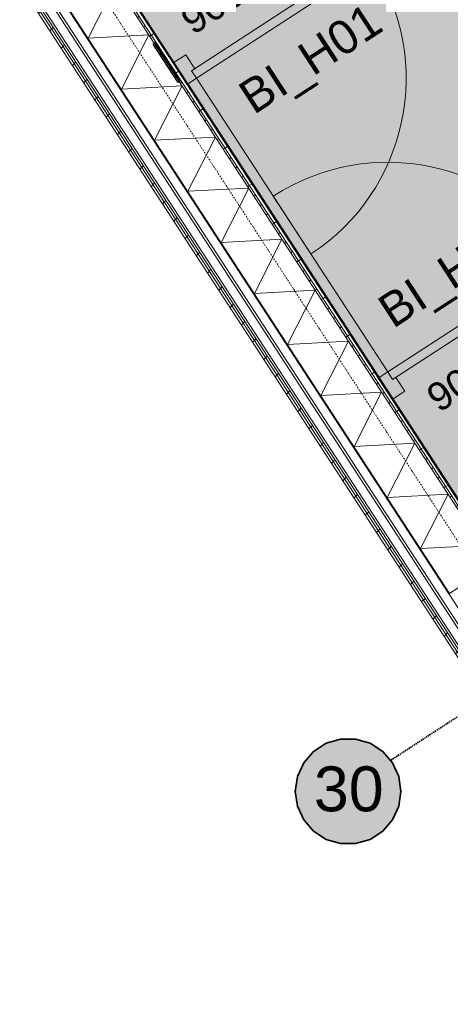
# Model space of a CAD drawing. Extents: x 0 to 92550, y 0 to 59400.
# Tile 6 of 87: x 23200 to 25118, y 14413 to 18799. Entities that reach past the tile are written whole.
import ezdxf
from ezdxf.xclip import XClip

# ---------------------------------------------------------------- set-up
doc = ezdxf.new("R2010")
doc.units = 0
doc.header["$MEASUREMENT"] = 0
doc.header["$XCLIPFRAME"] = 0
for name, pattern in [('Streep-punt fijn', [1251.000023, 626.000023, -312.5, 0, -312.5]), ('Streeplijn grof', [937.5, 625, -312.5]), ('Wipeout_Contour', [100000, 0, -100000])]:
    doc.linetypes.add(name, pattern=pattern)
for name, color, linetype in [('ZZ 21 Buitenwand spouwblad baksteen', 7, 'Continuous'), ('ZZ 21 Buitenwand spouwblad hsb', 7, 'Continuous'), ('ZZ 22 Binnenwand metal stud', 7, 'Continuous'), ('ZZ 28 HDC staalconstructies', 7, 'Continuous'), ('ZZ 41 Buitenwandafwerking gevelhout', 7, 'Continuous'), ('ZZ 42 Binnenwandafwerking wandtegelwerk', 7, 'Continuous'), ('ZZ 72 Vaste inrichting', 7, 'Continuous'), ('ZZ A Stramien', 7, 'Continuous'), ('ZZ Aankleding 2D tek', 7, 'Continuous'), ('ZZ B Bouwbesluitlijnen', 7, 'Continuous'), ('ZZ Zone Gebruiksruimten', 7, 'Continuous')]:
    doc.layers.add(name, color=color, linetype=linetype)
doc.styles.add('GENERATED_STYLE_1', font='arial.ttf')

# ---------------------------------------------------------------- blocks, each defined once
blk = doc.blocks.new('*X215')
at = {"layer": 'ZZ 21 Buitenwand spouwblad hsb', "color": 7, "linetype": 'Continuous', "lineweight": 5, "ltscale": 0.01}
for p, q in [((23505, 18716.7), (23627.9, 18958.6)), ((23505, 18716.7), (23776, 18731.2)), ((23653.1, 18489.3), (23776, 18731.2)), ((23653.1, 18489.3), (23924.1, 18503.8)), ((23801.2, 18261.9), (23924.1, 18503.8)), ((23801.2, 18261.9), (24072.1, 18276.4)), ((23949.3, 18034.5), (24072.1, 18276.4)), ((23949.3, 18034.5), (24220.2, 18049)), ((24097.3, 17807.1), (24220.2, 18049)), ((24097.3, 17807.1), (24368.3, 17821.6)), ((24245.4, 17579.7), (24368.3, 17821.6)), ((24245.4, 17579.7), (24516.4, 17594.2)), ((24393.5, 17352.3), (24516.4, 17594.2)), ((24393.5, 17352.3), (24664.4, 17366.8)), ((24541.6, 17124.9), (24664.4, 17366.8)), ((24541.6, 17124.9), (24812.5, 17139.4)), ((24689.6, 16897.5), (24812.5, 17139.4)), ((24689.6, 16897.5), (24960.6, 16912.1)), ((24837.7, 16670.1), (24960.6, 16912.1)), ((24837.7, 16670.1), (25108.7, 16684.7)), ((24985.8, 16442.7), (25108.7, 16684.7)), ((24985.8, 16442.7), (25256.7, 16457.3))]:
    blk.add_line(p, q, dxfattribs=at)
blk = doc.blocks.new('Drawing_1_1', base_point=(5738.9, 6500))
at = {"layer": 'ZZ Aankleding 2D tek', "linetype": 'Continuous', "lineweight": 0, "true_color": 0xe4e7e8}
blk.add_hatch(color=254, dxfattribs=at).paths.add_polyline_path([(24152.2, 20079.6), (23294.1, 19520.8), (23853.4, 18661.8), (25343.2, 16374), (25396.8, 16408.9), (25511.3, 16233.1), (26315.8, 16756.9), (25661, 17762.5), (25753.2, 17822.5), (26408, 16817), (27266.1, 17375.7), (26611.3, 18381.3), (26703.4, 18441.3), (27358.3, 17435.8), (28213.9, 17992.9), (28213.9, 19293.6), (27625.8, 18910.7), (27565.7, 19002.9), (28213.9, 19424.9), (28213.9, 21676.2), (27108, 21676.2), (26295, 21146.8), (25344.7, 20527.9), (25849.4, 19752.8), (25757.3, 19692.8), (25102.4, 20698.4), (24244.3, 20139.6), (24899.2, 19134), (24807, 19074)])
at = {"layer": 'ZZ 42 Binnenwandafwerking wandtegelwerk', "color": 7, "linetype": 'Continuous', "lineweight": 9, "ltscale": 0.01}
for p, q in [((23944.7, 18512.5), (23942, 18516.7)), ((23944.7, 18512.5), (23942, 18516.7)), ((24798.7, 17201), (24801.4, 17196.8)), ((24798.7, 17201), (24801.4, 17196.8))]:
    blk.add_line(p, q, dxfattribs=at)
at = {"layer": 'ZZ Zone Gebruiksruimten', "color": 255, "linetype": 'Continuous', "lineweight": 0, "ltscale": 0.01, "flags": 128}
blk.add_lwpolyline([(25102.4, 20698.4), (23294.1, 19520.8), (25457.7, 16198.1), (28213.9, 17992.9), (28213.9, 21676.2), (27108, 21676.2), (25252.5, 20467.9)], close=True, dxfattribs=at)
at = {"color": 254, "linetype": 'Wipeout_Contour', "lineweight": 0, "ltscale": 123479.053426}
blk.add_wipeout([(19705, 24380), (19688.2, 24369.1), (28231.8, 11249), (28255.7, 11249)], dxfattribs=at).dxf.layer = 'ZZ 21 Buitenwand spouwblad baksteen'
at = {"color": 254, "linetype": 'Wipeout_Contour', "lineweight": 0, "ltscale": 123599.809878}
blk.add_wipeout([(19746.9, 24407.3), (19705, 24380), (28223.1, 11299), (28282.8, 11299)], dxfattribs=at).dxf.layer = 'ZZ 21 Buitenwand spouwblad baksteen'
at = {"layer": 'ZZ 21 Buitenwand spouwblad hsb', "linetype": 'Continuous', "lineweight": 0, "true_color": 0x000000}
h = blk.add_hatch(dxfattribs=at)
h.set_pattern_fill('325_Hout_plaatmateriaal__BC', color=18, style=0, pattern_type=2)
h.set_pattern_definition([(33.0715, (5738.867, 6500), (-27.28425, 41.89952), [])])
h.paths.add_polyline_path([(25319.9, 16376.8), (22236.3, 21112.2), (22228.7, 21107.3), (25312.4, 16371.8)])
h = blk.add_hatch(dxfattribs=at)
h.set_pattern_fill('930_Lijnen_vert_200_0001', color=18, style=0, pattern_type=2)
h.set_pattern_definition([(33.0715, (5738.87, 6500), (-109.137, 167.598), [])])
h.paths.add_polyline_path([(25330.8, 16383.8), (22247.2, 21119.3), (22236.3, 21112.2), (25319.9, 16376.8)])
at = {"layer": 'ZZ 21 Buitenwand spouwblad hsb', "linetype": 'Continuous', "lineweight": 0, "true_color": 0x7f7f7f}
blk.add_hatch(color=8, dxfattribs=at).paths.add_polyline_path([(22028.4, 20976.9), (25112.1, 16241.4), (25115.4, 16243.6), (22031.8, 20979.1)])
at = {"layer": 'ZZ 28 HDC staalconstructies', "linetype": 'Continuous', "lineweight": 0, "true_color": 0x000000}
h = blk.add_hatch(dxfattribs=at)
h.set_pattern_fill('515_Staal_0001', color=18, style=0, pattern_type=2)
h.set_pattern_definition([(45, (5738.87, 6500), (-159.099, 159.099), []), (45, (5685.83, 6553.03), (-159.099, 159.099), [])])
h.paths.add_polyline_path([(23803.5, 18696.3), (23793.4, 18689.8), (23904.4, 18519.3), (23914.5, 18525.9)])
at = {"layer": 'ZZ 41 Buitenwandafwerking gevelhout', "linetype": 'Continuous', "lineweight": 0, "true_color": 0x000000}
h = blk.add_hatch(dxfattribs=at)
h.set_pattern_fill('310_Naaldhout__01__0001', color=18, style=0, pattern_type=2)
h.set_pattern_definition([(45, (5738.87, 6500), (-63.6396, 63.6396), [])])
h.paths.add_polyline_path([(28250.3, 11239), (19696.6, 24374.5), (19679, 24363.1), (28225.2, 11239)])
at = {"layer": 'ZZ 42 Binnenwandafwerking wandtegelwerk', "linetype": 'Continuous', "lineweight": 0, "true_color": 0x7f7f7f}
for points in [[(23294.1, 19520.8), (23289.9, 19518.1), (23887.4, 18600.5), (23888.9, 18607.4)], [(23948.9, 18515.2), (23942, 18516.7), (23944.7, 18512.5)], [(23948.9, 18515.2), (23944.7, 18512.5), (24798.7, 17201), (24802.9, 17203.7)], [(24802.9, 17203.7), (24798.7, 17201), (24801.4, 17196.8)], [(25343.2, 16374), (24862.9, 17111.6), (24856, 17113), (25339, 16371.3)]]:
    blk.add_hatch(color=8, dxfattribs=at).paths.add_polyline_path(points)
at = {"layer": 'ZZ B Bouwbesluitlijnen', "linetype": 'Continuous', "lineweight": 0, "true_color": 0x3f0000}
blk.add_hatch(color=18, dxfattribs=at).paths.add_polyline_path([(24428, 15361.6), (24431.6, 15320.7), (24442.2, 15281.1), (24459.5, 15244), (24483.1, 15210.4), (24512, 15181.4), (24545.6, 15157.9), (24582.8, 15140.5), (24622.4, 15129.9), (24663.3, 15126.3), (24704.1, 15129.9), (24743.7, 15140.5), (24780.9, 15157.9), (24814.5, 15181.4), (24843.4, 15210.4), (24867, 15244), (24884.3, 15281.1), (24894.9, 15320.7), (24898.5, 15361.6), (24894.9, 15402.5), (24884.3, 15442.1), (24867, 15479.2), (24843.4, 15512.8), (24814.5, 15541.8), (24780.9, 15565.3), (24743.7, 15582.7), (24704.1, 15593.3), (24663.3, 15596.8), (24622.4, 15593.3), (24582.8, 15582.7), (24545.6, 15565.3), (24512, 15541.8), (24483.1, 15512.8), (24459.5, 15479.2), (24442.2, 15442.1), (24431.6, 15402.5)])
at = {"layer": 'ZZ 21 Buitenwand spouwblad baksteen', "color": 7, "linetype": 'Continuous', "lineweight": 15, "ltscale": 0.01}
blk.add_line((19705, 24380), (28223.1, 11299), dxfattribs=at)
at = {"layer": 'ZZ 21 Buitenwand spouwblad baksteen', "color": 7, "linetype": 'Continuous', "lineweight": 15, "ltscale": 0.01, "flags": 128}
for points in [[(28282.8, 11299), (19746.9, 24407.3)], [(19688.2, 24369.1), (28231.8, 11249)]]:
    blk.add_lwpolyline(points, dxfattribs=at)
at = {"layer": 'ZZ 21 Buitenwand spouwblad hsb', "color": 7, "linetype": 'Continuous', "lineweight": 9, "ltscale": 0.01}
for p, q in [((25312.4, 16371.8), (22228.7, 21107.3)), ((25319.9, 16376.8), (22236.3, 21112.2)), ((22031.8, 20979.1), (25115.4, 16243.6))]:
    blk.add_line(p, q, dxfattribs=at)
at = {"layer": 'ZZ 21 Buitenwand spouwblad hsb', "color": 7, "linetype": 'Continuous', "lineweight": 9, "ltscale": 0.01, "flags": 128}
for points in [[(25330.8, 16383.8), (22247.2, 21119.3)], [(22028.4, 20976.9), (25112.1, 16241.4)], [(25115.4, 16243.6), (25312.4, 16371.8)], [(25112.1, 16241.4), (25115.4, 16243.6)]]:
    blk.add_lwpolyline(points, dxfattribs=at)
at = {"layer": 'ZZ 22 Binnenwand metal stud', "color": 7, "linetype": 'Continuous', "lineweight": 9, "ltscale": 0.01}
for p, q in [((23965.9, 18571.6), (24748.5, 19081.3)), ((24770.4, 19047.7), (23987.7, 18538.1)), ((23939.7, 18642.9), (23883.6, 18606.3)), ((23980.1, 18580.9), (23939.7, 18642.9)), ((23883.6, 18606.3), (23945.8, 18510.8)), ((23965.9, 18571.6), (23980.1, 18580.9)), ((23987.7, 18538.1), (23965.9, 18571.6)), ((23987.7, 18538.1), (23965.9, 18571.6)), ((23945.8, 18510.8), (23987.7, 18538.1)), ((23987.7, 18538.1), (24497.4, 17755.4)), ((24839.5, 17230), (24329.8, 18012.6)), ((25622.2, 17739.6), (24839.5, 17230)), ((24861.3, 17196.4), (25644, 17706.1)), ((24797.6, 17202.7), (24839.5, 17230)), ((24859.8, 17107.2), (24797.6, 17202.7)), ((24839.5, 17230), (24861.3, 17196.4)), ((24839.5, 17230), (24861.3, 17196.4)), ((24861.3, 17196.4), (24875.6, 17205.7)), ((24875.6, 17205.7), (24915.9, 17143.7)), ((24915.9, 17143.7), (24859.8, 17107.2))]:
    blk.add_line(p, q, dxfattribs=at)
at = {"layer": 'ZZ 22 Binnenwand metal stud', "color": 7, "linetype": 'Continuous', "lineweight": 15, "ltscale": 0.01}
for p, q in [((23942, 18516.7), (23887.4, 18600.5)), ((23942, 18516.7), (23887.4, 18600.5)), ((23942, 18516.7), (23887.4, 18600.5)), ((24801.4, 17196.8), (24856, 17113)), ((24801.4, 17196.8), (24856, 17113)), ((24801.4, 17196.8), (24856, 17113))]:
    blk.add_line(p, q, dxfattribs=at)
at = {"layer": 'ZZ 22 Binnenwand metal stud', "color": 7, "linetype": 'Continuous', "lineweight": 9, "ltscale": 0.01}
for centre, start, end in [((23987.7, 18538.1), 303.0715, 33.0715), ((24839.5, 17230), 33.0715, 123.0715)]:
    blk.add_arc(centre, 934, start, end, dxfattribs=at)
at = {"layer": 'ZZ 28 HDC staalconstructies', "color": 7, "linetype": 'Continuous', "lineweight": 25, "ltscale": 0.01}
for p, q in [((23803.5, 18696.3), (23793.4, 18689.8)), ((23793.4, 18689.8), (23904.4, 18519.3)), ((23803.5, 18696.3), (23914.5, 18525.9)), ((23914.5, 18525.9), (23904.4, 18519.3))]:
    blk.add_line(p, q, dxfattribs=at)
at = {"layer": 'ZZ 41 Buitenwandafwerking gevelhout', "color": 7, "linetype": 'Continuous', "lineweight": 5, "ltscale": 0.01}
for p, q in [((19738.5, 24401.8), (28256.5, 11321)), ((19696.6, 24374.5), (28225.5, 11277))]:
    blk.add_line(p, q, dxfattribs=at)
at = {"layer": 'ZZ 41 Buitenwandafwerking gevelhout', "color": 7, "linetype": 'Continuous', "lineweight": 5, "ltscale": 0.01, "flags": 128}
blk.add_lwpolyline([(28316.2, 11321), (19780.4, 24429.1)], dxfattribs=at)
at = {"layer": 'ZZ 41 Buitenwandafwerking gevelhout', "color": 7, "linetype": 'Continuous', "lineweight": 9, "ltscale": 0.01, "flags": 128}
blk.add_lwpolyline([(19679, 24363.1), (28238.9, 11218)], dxfattribs=at)
at = {"layer": 'ZZ 42 Binnenwandafwerking wandtegelwerk', "color": 7, "linetype": 'Continuous', "lineweight": 9, "ltscale": 0.01, "flags": 128}
for points in [[(23287.1, 19522.2), (23887.4, 18600.5)], [(23888.9, 18607.4), (23294.1, 19520.8)], [(23942, 18516.7), (24801.4, 17196.8)], [(24802.9, 17203.7), (23948.9, 18515.2)], [(24856, 17113), (25341.7, 16367.1)], [(25343.2, 16374), (24862.9, 17111.6)]]:
    blk.add_lwpolyline(points, dxfattribs=at)
at = {"layer": 'ZZ A Stramien', "color": 7, "linetype": 'Streep-punt fijn', "lineweight": 9, "ltscale": 0.01}
blk.add_line((5175.3, 47152.8), (31674, 6459.5), dxfattribs=at)
at = {"layer": 'ZZ B Bouwbesluitlijnen', "color": 1, "linetype": 'Streeplijn grof', "lineweight": 35, "ltscale": 0.01}
blk.add_line((24853.6, 15500.4), (25272.5, 15773.3), dxfattribs=at)
at = {"layer": 'ZZ B Bouwbesluitlijnen', "color": 1, "linetype": 'Continuous', "lineweight": 35, "ltscale": 0.01}
for p, q in [((24565.5, 15575.6), (24509.2, 15539.4)), ((24629.8, 15594.5), (24565.5, 15575.6)), ((24696.7, 15594.5), (24629.8, 15594.5)), ((24761, 15575.6), (24696.7, 15594.5)), ((24817.3, 15539.4), (24761, 15575.6)), ((24509.2, 15539.4), (24465.4, 15488.8)), ((24861.1, 15488.8), (24817.3, 15539.4)), ((24465.4, 15488.8), (24437.5, 15427.9)), ((24889, 15427.9), (24861.1, 15488.8)), ((24437.5, 15427.9), (24428, 15361.6)), ((24898.5, 15361.6), (24889, 15427.9)), ((24428, 15361.6), (24437.5, 15295.3)), ((24889, 15295.3), (24898.5, 15361.6)), ((24437.5, 15295.3), (24465.4, 15234.4)), ((24861.1, 15234.4), (24889, 15295.3)), ((24465.4, 15234.4), (24509.2, 15183.8)), ((24817.3, 15183.8), (24861.1, 15234.4)), ((24509.2, 15183.8), (24565.5, 15147.6)), ((24761, 15147.6), (24817.3, 15183.8)), ((24565.5, 15147.6), (24629.8, 15128.7)), ((24696.7, 15128.7), (24761, 15147.6)), ((24629.8, 15128.7), (24696.7, 15128.7))]:
    blk.add_line(p, q, dxfattribs=at)
for p in [(24428, 15361.6), (24898.5, 15361.6)]:
    blk.add_point(p, dxfattribs=at)
at = {"layer": 'ZZ 72 Vaste inrichting', "color": 7, "linetype": 'Continuous', "lineweight": 25, "ltscale": 0.01}
blk.add_blockref('*X215', (0, 0), dxfattribs=at)
at = {"layer": 'ZZ 22 Binnenwand metal stud', "color": 7, "linetype": 'Continuous', "lineweight": 5, "rotation": 33.0715, "style": 'GENERATED_STYLE_1'}
for s, insert, char_height, attachment_point in [('\\A1;{\\pql;\\fArial|b0|i0|c0|p0;\\W1.000000;900x2318}', (23903.7, 18832.7), 125, 1), ('\\A1;{\\pql;\\fArial|b0|i0|c0|p0;\\W1.000000;BI_H01}', (24161, 18499), 150, 1), ('\\A1;{\\pql;\\fArial|b0|i0|c0|p0;\\W1.000000;BI_H01}', (24886.8, 17384.4), 150, 7), ('\\A1;{\\pql;\\fArial|b0|i0|c0|p0;\\W1.000000;900x2318}', (25068.4, 17044.2), 125, 7)]:
    blk.add_mtext(s, dxfattribs=dict(at, insert=insert, char_height=char_height, attachment_point=attachment_point))
at = {"layer": 'ZZ B Bouwbesluitlijnen', "color": 1, "linetype": 'Continuous', "lineweight": 35, "insert": (24510.7, 15371.3), "char_height": 200, "attachment_point": 4, "style": 'GENERATED_STYLE_1'}
blk.add_mtext('\\A1;{\\pql;\\fArial|b0|i0|c0|p0;\\W1.000000;30}', dxfattribs=at)

msp = doc.modelspace()

# ---------------------------------------------------------------- block references
at = {"color": 7, "linetype": 'Continuous', "lineweight": 25, "ltscale": 0.01}
ref = msp.add_blockref('Drawing_1_1', (5738.9, 6500), dxfattribs=at)
XClip(ref).set_block_clipping_path([(1000, 1000), (66950, 58400)])

doc.saveas('drawing.dxf')
